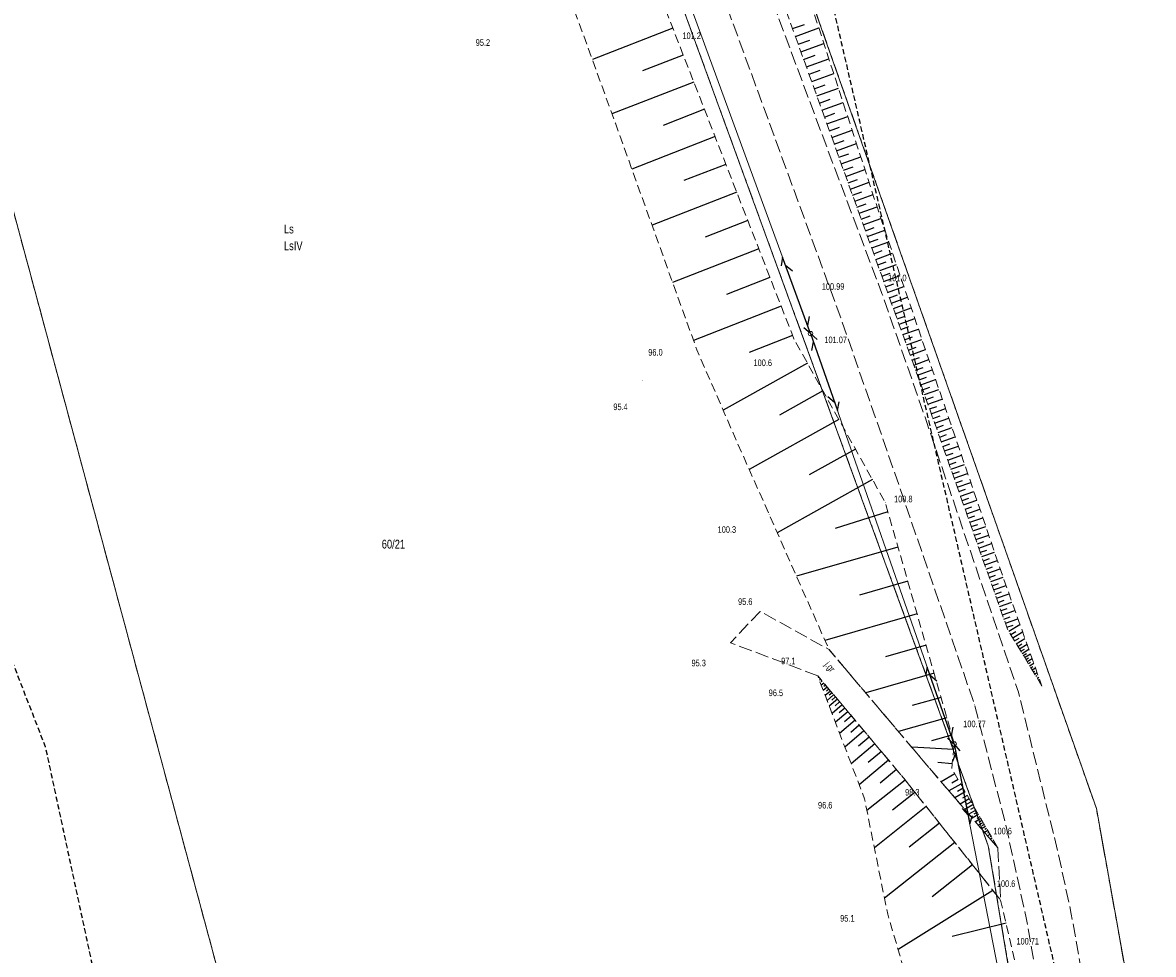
# Model space of a CAD drawing. Header units: metres. Extents: x 5550386 to 5551997, y 5954078 to 5957813.
# Tile 7 of 16: x 5551229 to 5551357, y 5955999 to 5956105. Entities that reach past the tile are written whole.
import ezdxf
from ezdxf.enums import TextEntityAlignment as Align

# ---------------------------------------------------------------- set-up
doc = ezdxf.new("R2010")
doc.units = ezdxf.units.M
for name, pattern in [('1.0_0.5', [1.5, 1, -0.5]), ('1.5_0.5', [2, 1.5, -0.5]), ('2', [0.9, 0.6, -0.3]), ('219-500', [0]), ('egkk-500', [2, 1.5, -0.5]), ('egug-500', [1, 0.5, -0.5]), ('sutp_500', [0])]:
    doc.linetypes.add(name, pattern=pattern)
doc.layers.get('0').update_dxf_attribs({"color": 2, "lineweight": 5})
doc.styles.get("Standard").update_dxf_attribs({"font": 'Working1250', "width": 0.75})

# ---------------------------------------------------------------- blocks, each defined once
blk = doc.blocks.new('US15')
at = {"color": 0, "linetype": 'Continuous', "lineweight": 13}
blk.add_circle((0, 0), 0.25, dxfattribs=at)
blk = doc.blocks.new('PW01')
at = {"linetype": 'Continuous', "lineweight": 13}
h = blk.add_hatch(color=0, dxfattribs=at)
edge = h.paths.add_edge_path()
edge.add_arc((0, 0), 0.045, 0, 360)
blk = doc.blocks.new('SUTP')
at = {"color": 0, "linetype": 'Continuous'}
for p, q in [((0, 0), (0.866, 0.5)), ((0, 0), (9.232, 0)), ((1.866, -0.5), (1, 0)), ((7.366, -0.5), (8.232, 0)), ((9.232, 0), (8.366, 0.5))]:
    blk.add_line(p, q, dxfattribs=at)

msp = doc.modelspace()

# ---------------------------------------------------------------- linework, layer by layer
at = {"layer": '000 Inne (niezydentyfikowane)', "color": 7, "linetype": 'CONTINUOUS', "lineweight": 25, "flags": 128}
for points in [[(5551302.52, 5956103.92), (5551293.4, 5956100.37)], [(5551316.09, 5956103.88), (5551317.43, 5956104.36)], [(5551316.41, 5956102.99), (5551319.07, 5956103.96)], [(5551316.73, 5956102.11), (5551318.04, 5956102.59)], [(5551317.04, 5956101.25), (5551319.65, 5956102.19)], [(5551303.7, 5956100.89), (5551299.1, 5956099.1)], [(5551317.35, 5956100.39), (5551318.64, 5956100.86)], [(5551317.66, 5956099.55), (5551320.21, 5956100.47)], [(5551317.96, 5956098.71), (5551319.22, 5956099.17)], [(5551318.26, 5956097.88), (5551320.76, 5956098.78)], [(5551304.9, 5956097.83), (5551295.62, 5956094.22)], [(5551318.56, 5956097.06), (5551319.79, 5956097.5)], [(5551318.85, 5956096.25), (5551321.3, 5956097.13)], [(5551306.1, 5956094.75), (5551301.42, 5956092.92)], [(5551319.14, 5956095.44), (5551320.35, 5956095.88)], [(5551319.43, 5956094.65), (5551321.82, 5956095.51)], [(5551319.71, 5956093.86), (5551320.9, 5956094.29)], [(5551319.99, 5956093.08), (5551322.34, 5956093.92)], [(5551320.27, 5956092.31), (5551321.43, 5956092.72)], [(5551320.54, 5956091.54), (5551322.84, 5956092.37)], [(5551307.31, 5956091.64), (5551297.88, 5956087.96)], [(5551320.82, 5956090.79), (5551321.95, 5956091.2)], [(5551321.09, 5956090.04), (5551323.34, 5956090.85)], [(5551321.35, 5956089.3), (5551322.47, 5956089.7)], [(5551308.53, 5956088.5), (5551303.77, 5956086.65)], [(5551321.62, 5956088.56), (5551323.82, 5956089.36)], [(5551321.88, 5956087.84), (5551322.97, 5956088.23)], [(5551322.14, 5956087.12), (5551324.3, 5956087.9)], [(5551322.39, 5956086.41), (5551323.46, 5956086.79)], [(5551322.65, 5956085.7), (5551324.77, 5956086.47)], [(5551309.77, 5956085.34), (5551300.17, 5956081.6)], [(5551322.9, 5956085.01), (5551323.95, 5956085.39)], [(5551323.15, 5956084.32), (5551325.22, 5956085.07)], [(5551323.39, 5956083.64), (5551324.42, 5956084.01)], [(5551323.63, 5956082.96), (5551325.67, 5956083.69)], [(5551311.01, 5956082.15), (5551306.17, 5956080.26)], [(5551323.88, 5956082.29), (5551324.88, 5956082.65)], [(5551324.11, 5956081.63), (5551326.11, 5956082.35)], [(5551324.35, 5956080.97), (5551325.34, 5956081.33)], [(5551324.59, 5956080.31), (5551326.56, 5956081.02)], [(5551324.82, 5956079.66), (5551325.8, 5956080.01)], [(5551325.06, 5956079.02), (5551327, 5956079.72)], [(5551312.27, 5956078.93), (5551302.5, 5956075.12)], [(5551325.29, 5956078.37), (5551326.25, 5956078.72)], [(5551325.52, 5956077.73), (5551327.44, 5956078.43)], [(5551325.75, 5956077.1), (5551326.7, 5956077.44)], [(5551325.97, 5956076.47), (5551327.87, 5956077.15)], [(5551313.53, 5956075.68), (5551308.6, 5956073.76)], [(5551326.2, 5956075.84), (5551327.14, 5956076.18)], [(5551326.42, 5956075.22), (5551328.29, 5956075.9)], [(5551326.64, 5956074.6), (5551327.57, 5956074.94)], [(5551326.87, 5956073.99), (5551328.71, 5956074.65)], [(5551327.09, 5956073.38), (5551328, 5956073.71)], [(5551327.3, 5956072.77), (5551329.13, 5956073.43)], [(5551314.81, 5956072.41), (5551304.87, 5956068.53)], [(5551327.52, 5956072.17), (5551328.43, 5956072.49)], [(5551327.74, 5956071.57), (5551329.54, 5956072.22)], [(5551327.95, 5956070.97), (5551328.85, 5956071.29)], [(5551328.17, 5956070.37), (5551329.95, 5956071.02)], [(5551316.1, 5956069.1), (5551311.16, 5956067.17)], [(5551328.38, 5956069.78), (5551329.27, 5956070.1)], [(5551328.59, 5956069.2), (5551330.36, 5956069.83)], [(5551328.8, 5956068.61), (5551329.68, 5956068.93)], [(5551329.01, 5956068.03), (5551330.76, 5956068.66)], [(5551329.22, 5956067.45), (5551330.09, 5956067.77)], [(5551329.43, 5956066.88), (5551331.15, 5956067.5)], [(5551329.63, 5956066.31), (5551330.49, 5956066.62)], [(5551317.77, 5956065.98), (5551308.22, 5956060.65)], [(5551329.84, 5956065.74), (5551331.54, 5956066.36)], [(5551330.04, 5956065.18), (5551330.89, 5956065.48)], [(5551330.24, 5956064.61), (5551331.93, 5956065.22)], [(5551330.44, 5956064.06), (5551331.28, 5956064.36)], [(5551330.64, 5956063.5), (5551332.31, 5956064.1)], [(5551319.53, 5956062.82), (5551314.6, 5956060.07)], [(5551330.84, 5956062.95), (5551331.67, 5956063.25)], [(5551331.04, 5956062.4), (5551332.69, 5956062.99)], [(5551331.24, 5956061.85), (5551332.06, 5956062.15)], [(5551331.43, 5956061.31), (5551333.07, 5956061.9)], [(5551331.63, 5956060.77), (5551332.44, 5956061.06)], [(5551331.82, 5956060.23), (5551333.44, 5956060.81)], [(5551321.35, 5956059.57), (5551311.19, 5956053.89)], [(5551332.01, 5956059.7), (5551332.82, 5956059.99)], [(5551332.2, 5956059.17), (5551333.8, 5956059.74)], [(5551332.39, 5956058.63), (5551333.19, 5956058.92)], [(5551332.58, 5956058.11), (5551334.17, 5956058.67)], [(5551332.77, 5956057.58), (5551333.56, 5956057.86)], [(5551332.95, 5956057.05), (5551334.53, 5956057.61)], [(5551333.14, 5956056.53), (5551333.92, 5956056.81)], [(5551333.32, 5956056.01), (5551334.89, 5956056.56)], [(5551323.22, 5956056.21), (5551317.98, 5956053.29)], [(5551333.5, 5956055.49), (5551334.28, 5956055.77)], [(5551333.69, 5956054.97), (5551335.24, 5956055.52)], [(5551333.87, 5956054.46), (5551334.64, 5956054.73)], [(5551334.05, 5956053.94), (5551335.59, 5956054.49)], [(5551325.15, 5956052.76), (5551314.36, 5956046.73)], [(5551334.23, 5956053.43), (5551335, 5956053.7)], [(5551334.41, 5956052.92), (5551335.94, 5956053.46)], [(5551334.59, 5956052.41), (5551335.35, 5956052.68)], [(5551334.77, 5956051.9), (5551336.29, 5956052.44)], [(5551334.95, 5956051.4), (5551335.71, 5956051.67)], [(5551335.13, 5956050.9), (5551336.64, 5956051.43)], [(5551335.3, 5956050.4), (5551336.06, 5956050.66)], [(5551335.48, 5956049.9), (5551336.98, 5956050.43)], [(5551326.9, 5956049.1), (5551320.94, 5956047.21)], [(5551335.66, 5956049.4), (5551336.4, 5956049.66)], [(5551335.83, 5956048.9), (5551337.32, 5956049.43)], [(5551336.01, 5956048.41), (5551336.75, 5956048.67)], [(5551336.18, 5956047.92), (5551337.66, 5956048.44)], [(5551336.35, 5956047.43), (5551337.09, 5956047.69)], [(5551336.53, 5956046.94), (5551337.99, 5956047.46)], [(5551336.7, 5956046.45), (5551337.43, 5956046.71)], [(5551336.87, 5956045.96), (5551338.33, 5956046.48)], [(5551328.04, 5956045.11), (5551316.54, 5956041.82)], [(5551337.04, 5956045.48), (5551337.77, 5956045.74)], [(5551337.21, 5956045), (5551338.66, 5956045.51)], [(5551337.38, 5956044.52), (5551338.1, 5956044.77)], [(5551337.55, 5956044.04), (5551338.99, 5956044.55)], [(5551337.72, 5956043.56), (5551338.43, 5956043.82)], [(5551337.88, 5956043.09), (5551339.31, 5956043.59)], [(5551338.05, 5956042.62), (5551338.76, 5956042.87)], [(5551338.22, 5956042.14), (5551339.64, 5956042.64)], [(5551329.15, 5956041.24), (5551323.67, 5956039.67)], [(5551338.38, 5956041.67), (5551339.09, 5956041.92)], [(5551338.55, 5956041.2), (5551339.96, 5956041.7)], [(5551338.72, 5956040.73), (5551339.42, 5956040.98)], [(5551338.88, 5956040.26), (5551340.29, 5956040.76)], [(5551339.05, 5956039.79), (5551339.76, 5956040.04)], [(5551339.22, 5956039.32), (5551340.63, 5956039.82)], [(5551339.38, 5956038.85), (5551340.09, 5956039.1)], [(5551339.55, 5956038.38), (5551340.96, 5956038.88)], [(5551330.21, 5956037.53), (5551319.76, 5956034.54)], [(5551339.72, 5956037.91), (5551340.42, 5956038.16)], [(5551339.88, 5956037.43), (5551341.3, 5956037.93)], [(5551340.05, 5956036.96), (5551340.76, 5956037.21)], [(5551340.22, 5956036.49), (5551341.64, 5956036.99)], [(5551340.38, 5956036.02), (5551341.09, 5956036.27)], [(5551340.59, 5956035.58), (5551341.87, 5956036.35)], [(5551340.83, 5956035.19), (5551341.42, 5956035.55)], [(5551341.05, 5956034.83), (5551342.17, 5956035.5)], [(5551341.26, 5956034.48), (5551341.78, 5956034.8)], [(5551341.45, 5956034.16), (5551342.43, 5956034.76)], [(5551331.22, 5956033.99), (5551326.63, 5956032.68)], [(5551341.63, 5956033.86), (5551342.09, 5956034.14)], [(5551341.8, 5956033.58), (5551342.67, 5956034.1)], [(5551341.96, 5956033.32), (5551342.37, 5956033.56)], [(5551342.11, 5956033.07), (5551342.87, 5956033.53)], [(5551342.25, 5956032.83), (5551342.61, 5956033.05)], [(5551342.39, 5956032.61), (5551343.06, 5956033.01)], [(5551342.53, 5956032.37), (5551342.84, 5956032.56)], [(5551342.68, 5956032.14), (5551343.24, 5956032.48)], [(5551342.82, 5956031.9), (5551343.08, 5956032.06)], [(5551342.96, 5956031.66), (5551343.43, 5956031.95)], [(5551332.13, 5956030.81), (5551324.38, 5956028.59)], [(5551343.1, 5956031.43), (5551343.32, 5956031.56)], [(5551343.25, 5956031.19), (5551343.62, 5956031.42)], [(5551343.39, 5956030.96), (5551343.55, 5956031.06)], [(5551343.53, 5956030.72), (5551343.81, 5956030.89)], [(5551319.26, 5956030.15), (5551319.13, 5956030.04)], [(5551319.45, 5956029.92), (5551319.34, 5956029.83)], [(5551319.64, 5956029.7), (5551319.35, 5956029.45)], [(5551319.83, 5956029.47), (5551319.64, 5956029.32)], [(5551343.67, 5956030.49), (5551343.79, 5956030.56)], [(5551343.82, 5956030.25), (5551344, 5956030.36)], [(5551343.96, 5956030.01), (5551344.03, 5956030.05)], [(5551344.1, 5956029.78), (5551344.19, 5956029.83)], [(5551320.02, 5956029.25), (5551319.57, 5956028.87)], [(5551320.39, 5956028.8), (5551319.79, 5956028.29)], [(5551320.21, 5956029.02), (5551319.94, 5956028.8)], [(5551320.75, 5956028.37), (5551320, 5956027.74)], [(5551320.57, 5956028.59), (5551320.23, 5956028.31)], [(5551320.96, 5956028.13), (5551320.54, 5956027.78)], [(5551321.18, 5956027.86), (5551320.25, 5956027.08)], [(5551321.71, 5956027.23), (5551320.57, 5956026.26)], [(5551321.43, 5956027.56), (5551320.92, 5956027.13)], [(5551322.03, 5956026.86), (5551321.39, 5956026.32)], [(5551332.92, 5956028.07), (5551329.66, 5956027.14)], [(5551322.37, 5956026.45), (5551320.95, 5956025.25)], [(5551322.76, 5956025.99), (5551321.97, 5956025.32)], [(5551333.58, 5956025.76), (5551328.1, 5956024.2)], [(5551323.18, 5956025.48), (5551321.43, 5956024)], [(5551324.19, 5956024.28), (5551322.02, 5956022.45)], [(5551323.66, 5956024.91), (5551322.68, 5956024.09)], [(5551324.78, 5956023.58), (5551323.57, 5956022.56)], [(5551334.13, 5956023.81), (5551331.84, 5956023.16)], [(5551325.43, 5956022.8), (5551322.74, 5956020.54)], [(5551326.16, 5956021.93), (5551324.67, 5956020.68)], [(5551334.34, 5956022.16), (5551329.61, 5956022.42)], [(5551326.97, 5956020.97), (5551323.65, 5956018.18)], [(5551334.18, 5956020.55), (5551332.55, 5956020.71)], [(5551327.87, 5956019.9), (5551326.02, 5956018.34)], [(5551334.47, 5956019.42), (5551332.92, 5956018.52)], [(5551328.87, 5956018.7), (5551324.52, 5956015.24)], [(5551335.15, 5956018.25), (5551333.82, 5956017.47)], [(5551334.85, 5956018.77), (5551334.13, 5956018.36)], [(5551329.97, 5956017.31), (5551327.44, 5956015.3)], [(5551335.67, 5956017.36), (5551334.5, 5956016.68)], [(5551335.42, 5956017.79), (5551334.79, 5956017.42)], [(5551336.12, 5956016.59), (5551335.09, 5956015.99)], [(5551335.9, 5956016.96), (5551335.35, 5956016.64)], [(5551331.25, 5956015.69), (5551325.37, 5956011.02)], [(5551336.51, 5956015.91), (5551335.61, 5956015.38)], [(5551336.32, 5956016.24), (5551335.84, 5956015.96)], [(5551336.86, 5956015.31), (5551336.07, 5956014.85)], [(5551336.69, 5956015.6), (5551336.27, 5956015.35)], [(5551337.17, 5956014.79), (5551336.47, 5956014.38)], [(5551337.02, 5956015.04), (5551336.65, 5956014.83)], [(5551337.44, 5956014.33), (5551336.82, 5956013.97)], [(5551337.31, 5956014.55), (5551336.98, 5956014.36)], [(5551337.56, 5956014.11), (5551337.28, 5956013.94)], [(5551332.74, 5956013.82), (5551329.32, 5956011.1)], [(5551337.69, 5956013.88), (5551337.17, 5956013.58)], [(5551337.95, 5956013.44), (5551337.51, 5956013.18)], [(5551337.82, 5956013.66), (5551337.58, 5956013.52)], [(5551338.21, 5956012.99), (5551337.85, 5956012.78)], [(5551338.08, 5956013.22), (5551337.88, 5956013.1)], [(5551338.34, 5956012.77), (5551338.18, 5956012.68)], [(5551334.47, 5956011.64), (5551326.52, 5956005.32)], [(5551338.47, 5956012.55), (5551338.19, 5956012.38)], [(5551338.6, 5956012.33), (5551338.48, 5956012.26)], [(5551338.73, 5956012.11), (5551338.53, 5956011.99)], [(5551338.86, 5956011.88), (5551338.78, 5956011.84)], [(5551338.99, 5956011.66), (5551338.87, 5956011.59)], [(5551339.12, 5956011.44), (5551339.08, 5956011.41)], [(5551339.25, 5956011.22), (5551339.21, 5956011.19)], [(5551336.49, 5956009.11), (5551331.93, 5956005.48)], [(5551338.8, 5956006.19), (5551328.06, 5955999.48)], [(5551340.29, 5956002.47), (5551334.17, 5956000.97)]]:
    msp.add_lwpolyline(points, dxfattribs=at)
at = {"layer": '217-kontur klasyfikacyjny', "color": 92, "linetype": 'egkk-500', "lineweight": 18, "flags": 128}
for points in [[(5551162.65, 5956325.14), (5551291.84, 5955845.22)], [(5551303.52, 5956148.91), (5551350.53, 5956015.49)], [(5551338.28, 5956011.25), (5551292.5, 5956136.88)], [(5551350.53, 5956015.49), (5551378.01, 5955862.13)], [(5551354.49, 5955914.21), (5551338.28, 5956011.25)]]:
    msp.add_lwpolyline(points, dxfattribs=at)
at = {"layer": '218-kontur użytku gruntowego', "color": 3, "linetype": 'egug-500', "lineweight": 18, "flags": 128}
for points in [[(5551291.84, 5955845.22), (5551162.65, 5956325.14)], [(5551350.53, 5956015.49), (5551303.52, 5956148.91)], [(5551292.5, 5956136.88), (5551338.28, 5956011.25)], [(5551378.01, 5955862.13), (5551350.53, 5956015.49)], [(5551338.28, 5956011.25), (5551354.49, 5955914.21)]]:
    msp.add_lwpolyline(points, dxfattribs=at)
at = {"layer": '219-działka ewidencyjna', "color": 7, "linetype": '219-500', "lineweight": 18, "flags": 128}
for points in [[(5551291.84, 5955845.22), (5551162.65, 5956325.14)], [(5551350.53, 5956015.49), (5551303.52, 5956148.91)], [(5551338.28, 5956011.25), (5551292.5, 5956136.88)], [(5551378.01, 5955862.13), (5551350.53, 5956015.49)], [(5551354.49, 5955914.21), (5551338.28, 5956011.25)]]:
    msp.add_lwpolyline(points, dxfattribs=at)
at = {"layer": 'jezdnia', "color": 7, "linetype": '1.5_0.5', "lineweight": 18, "flags": 128}
for points in [[(5551455.46, 5955436.36), (5551451.47, 5955438.02), (5551450.83, 5955438.1), (5551445.4, 5955438.9), (5551443.19, 5955438.03), (5551440.51, 5955442.48), (5551447.81, 5955447.52), (5551451.28, 5955450.59), (5551454.17, 5955453.78), (5551456.72, 5955457.82), (5551458.82, 5955463.86), (5551460.83, 5955471.81), (5551462.27, 5955479.67), (5551462.91, 5955484.42), (5551465.39, 5955501.99), (5551466.19, 5955508.81), (5551467.49, 5955522.39), (5551468.2, 5955534.19), (5551468.23, 5955544.61), (5551467.8, 5955552.06), (5551466.22, 5955562.94), (5551464.66, 5955570.05), (5551462.19, 5955577.94), (5551457.61, 5955588.96), (5551451.77, 5955600.12), (5551442.37, 5955616.54), (5551433.77, 5955631.22), (5551400.1, 5955695.98), (5551398.61, 5955699.66), (5551392.38, 5955717.92), (5551385.91, 5955744.81), (5551380.33, 5955777.31), (5551374.05, 5955813.71), (5551372.12, 5955825.49), (5551365.44, 5955865.4), (5551363.8, 5955875.7), (5551355.71, 5955924.64), (5551347.53, 5955974.75), (5551342.58, 5956003.07), (5551340.16, 5956014.08), (5551336.72, 5956027.23), (5551327.68, 5956053.5), (5551321.55, 5956071.1), (5551308.12, 5956107.81), (5551304.1, 5956118.58), (5551302.02, 5956124.47), (5551293.94, 5956146.88), (5551287.71, 5956164.52), (5551279.05, 5956191.98), (5551271.84, 5956214.64), (5551267.8, 5956227.61), (5551260.96, 5956249.65), (5551257.51, 5956260.73), (5551248.19, 5956289.59), (5551242.53, 5956307.71), (5551233.42, 5956336.76), (5551228.17, 5956354.06), (5551225.8, 5956361.78), (5551223.62, 5956368.9), (5551214.09, 5956400.02), (5551206.76, 5956423.52), (5551198.99, 5956449.35), (5551191.51, 5956473.27), (5551187.29, 5956486.42), (5551182.07, 5956502.69), (5551179.05, 5956512.76), (5551173.09, 5956531.56), (5551169.39, 5956543.47), (5551164.74, 5956558.45), (5551157.45, 5956581.75), (5551154.15, 5956592.27), (5551148.76, 5956609.66), (5551141.82, 5956631.89), (5551138.84, 5956641.55), (5551134.75, 5956654.86), (5551126.91, 5956679.54), (5551122.63, 5956693.23), (5551115.54, 5956715.76), (5551111.24, 5956729.91), (5551103.85, 5956753.24), (5551096.3, 5956777.7), (5551087, 5956807.77), (5551081.75, 5956824.64), (5551070.89, 5956859.11), (5551062.32, 5956886.3), (5551054.39, 5956911.6), (5551043.32, 5956947.04), (5551039.41, 5956959.5), (5551027.82, 5956996.92), (5551025.81, 5957004.31), (5551018.2, 5957028.13), (5551012.62, 5957045.95), (5551011.54, 5957049.89), (5551009.39, 5957056.51), (5550998.84, 5957089.87), (5550996.62, 5957097.11), (5550986.69, 5957129.32), (5550983.18, 5957140.89), (5550976.46, 5957166.48), (5550972.71, 5957181.16), (5550968.86, 5957201.13), (5550966.29, 5957214.65), (5550961.72, 5957239.19), (5550957.49, 5957261.56), (5550955.99, 5957269.71), (5550954.35, 5957279.28), (5550951.59, 5957293.75), (5550947.75, 5957313.48), (5550943.48, 5957336.91), (5550938.88, 5957360.91), (5550937.97, 5957366.94), (5550932.96, 5957392.85), (5550929.44, 5957411.71), (5550925.84, 5957430.33), (5550920.14, 5957460.6), (5550916.67, 5957479.44), (5550912.3, 5957503.48), (5550909.56, 5957517.89), (5550913.82, 5957522.69), (5550915.56, 5957513.52), (5550918.67, 5957496.14), (5550922.76, 5957474.05), (5550924.78, 5957463.24), (5550928.63, 5957442.26), (5550933.03, 5957419.36), (5550934.06, 5957413.47), (5550939.29, 5957386.14), (5550943.41, 5957363.83), (5550948.09, 5957339.95), (5550951.79, 5957319.77), (5550952.86, 5957314.32), (5550959.92, 5957275.49), (5550963.97, 5957253.47), (5550968.1, 5957231.5), (5550970.73, 5957217.14), (5550975.77, 5957191.94), (5550977.87, 5957181.94), (5550981.89, 5957164.77), (5550987.97, 5957142.56), (5550992.46, 5957128.18), (5550999.42, 5957105.33), (5551004, 5957090.58), (5551014.33, 5957057.68), (5551018.55, 5957043.79), (5551024.99, 5957023.33), (5551028.68, 5957011.77), (5551029.13, 5957010.31), (5551032.85, 5956998.19), (5551039.65, 5956976.01), (5551044.46, 5956960.23), (5551048.68, 5956946.9), (5551055.24, 5956925.88), (5551057.58, 5956918.49), (5551063.01, 5956901.3), (5551070.32, 5956877.6), (5551073.74, 5956866.47), (5551080.71, 5956844.46), (5551086.33, 5956826.74), (5551092.99, 5956804.96), (5551098.05, 5956788.11), (5551101.12, 5956778.66), (5551109.39, 5956752.24), (5551113.61, 5956738.95), (5551116.56, 5956729.08), (5551121.31, 5956714.35), (5551126.39, 5956698.03), (5551129, 5956689.56), (5551133.75, 5956674.46), (5551139.73, 5956655.88), (5551143.64, 5956643.11), (5551147.61, 5956630.43), (5551154.18, 5956609.09), (5551155.5, 5956604.86), (5551158.01, 5956596.94), (5551159.25, 5956592.98), (5551166.85, 5956568.55), (5551173.71, 5956546.8), (5551181.03, 5956523.35), (5551188.65, 5956499.44), (5551196.38, 5956474.11), (5551202.84, 5956453.01), (5551207.1, 5956439.31), (5551213.9, 5956417.73), (5551217.44, 5956406.37), (5551222.93, 5956388.5), (5551229.83, 5956366.47), (5551233.32, 5956355.52), (5551240.56, 5956332.43), (5551245.45, 5956316.93), (5551248, 5956308.76), (5551253.24, 5956292.28), (5551260.02, 5956270.42), (5551262.56, 5956262.67), (5551267.38, 5956247.23), (5551271.96, 5956231.95), (5551274.14, 5956225.17), (5551279.68, 5956206.78), (5551284.32, 5956192.4), (5551288.57, 5956178.98), (5551292.19, 5956167.6), (5551299.71, 5956146.44), (5551304.8, 5956132.33), (5551308.52, 5956121.77), (5551313.47, 5956107.88), (5551320.55, 5956088.91), (5551326.23, 5956073.85), (5551331.11, 5956059.83), (5551335.71, 5956046.23), (5551341.7, 5956028.66), (5551346.19, 5956010.5), (5551347.69, 5956003.52), (5551351.97, 5955979.19), (5551355.03, 5955960.28), (5551358.85, 5955937.06), (5551362.21, 5955915.63), (5551364.69, 5955901.69), (5551368.96, 5955876.81), (5551372.92, 5955851.81), (5551377.19, 5955826.09), (5551382.59, 5955794.22), (5551385.43, 5955778.26), (5551389.38, 5955754.95), (5551390.89, 5955745.69), (5551397.32, 5955719.95), (5551399.61, 5955713.4), (5551439.55, 5955631.38), (5551443.56, 5955624.57), (5551454.97, 5955605.35), (5551462.63, 5955591.72), (5551466.96, 5955582.47), (5551468.86, 5955576.73), (5551472.31, 5955563.72), (5551473.33, 5955556.12), (5551474.07, 5955545.3), (5551474.1, 5955541.82), (5551474.14, 5955538.38), (5551473.7, 5955527.75), (5551473.09, 5955519.95), (5551473.01, 5955511.84), (5551472.35, 5955504.12), (5551472.15, 5955502.45), (5551470.88, 5955492.84), (5551468.68, 5955479.76), (5551466.77, 5955468.59), (5551464.06, 5955455.47), (5551463.42, 5955448.39), (5551463.01, 5955442.58), (5551462.84, 5955440.11)], [(5551318.94, 5956030.53), (5551309.06, 5956034.27), (5551312.42, 5956037.83), (5551320.23, 5956033.49), (5551332.59, 5956018.9), (5551339.37, 5956011.01), (5551339.68, 5956005.09), (5551328.65, 5956018.97)]]:
    msp.add_lwpolyline(points, close=True, dxfattribs=at)
at = {"layer": 'przewód telekomunikacyjny napowietrzny', "color": 30, "linetype": 'sutp_500', "lineweight": 18, "flags": 128}
for points in [[(5551301.51, 5956114.73), (5551318.13, 5956069.31)], [(5551318.13, 5956069.31), (5551334.41, 5956022.79)], [(5551334.41, 5956022.79), (5551343.85, 5955974.35)]]:
    msp.add_lwpolyline(points, dxfattribs=at)
at = {"layer": 'skarpa nieumocniona', "color": 7, "linetype": '1.0_0.5', "lineweight": 18, "flags": 128}
for points in [[(5551344.36, 5956029.35), (5551340.46, 5956035.8), (5551332.21, 5956059.15), (5551318.2, 5956098.05), (5551309.49, 5956122.06), (5551303.79, 5956137.96), (5551295.16, 5956162.41), (5551286.96, 5956187.22), (5551281.69, 5956203.93), (5551274.96, 5956225.63), (5551267.41, 5956249.54), (5551257, 5956283.15), (5551251.85, 5956300.31), (5551248.56, 5956309.06), (5551239.58, 5956338.18), (5551232.19, 5956360.99), (5551234.21, 5956360.14), (5551242.62, 5956333.39), (5551252.88, 5956300.39), (5551267.23, 5956253.89), (5551278.49, 5956218.12), (5551294.6, 5956168.5), (5551303.01, 5956145.66), (5551312.48, 5956124.21), (5551326.05, 5956082.52), (5551328.87, 5956074.19), (5551339.92, 5956041.81)], [(5551344.36, 5956029.35), (5551340.46, 5956035.8), (5551332.21, 5956059.15), (5551318.2, 5956098.05), (5551309.49, 5956122.06), (5551303.79, 5956137.96), (5551295.16, 5956162.41), (5551286.96, 5956187.22), (5551281.69, 5956203.93), (5551274.96, 5956225.63), (5551267.41, 5956249.54), (5551257, 5956283.15), (5551251.85, 5956300.31), (5551248.56, 5956309.06), (5551239.58, 5956338.18), (5551232.19, 5956360.99), (5551234.21, 5956360.14), (5551242.62, 5956333.39), (5551252.88, 5956300.39), (5551267.23, 5956253.89), (5551278.49, 5956218.12), (5551294.6, 5956168.5), (5551303.01, 5956145.66), (5551312.48, 5956124.21), (5551326.05, 5956082.52), (5551328.87, 5956074.19), (5551339.92, 5956041.81)], [(5551339.37, 5956011.01), (5551332.59, 5956018.9), (5551320.23, 5956033.49), (5551309.76, 5956057.11), (5551305.25, 5956067.46), (5551296.01, 5956093.15), (5551290.19, 5956109.21), (5551276.9, 5956138.14), (5551260.86, 5956173.02), (5551254.99, 5956186.18), (5551247.1, 5956199.52), (5551251.83, 5956207.03), (5551264.6, 5956186.98), (5551282.77, 5956152.38), (5551294.18, 5956124.36), (5551298.96, 5956113.06), (5551316.27, 5956068.66), (5551326.6, 5956050.16), (5551334.41, 5956022.85), (5551334.13, 5956020)], [(5551339.37, 5956011.01), (5551332.59, 5956018.9), (5551320.23, 5956033.49), (5551309.76, 5956057.11), (5551305.25, 5956067.46), (5551296.01, 5956093.15), (5551290.19, 5956109.21), (5551276.9, 5956138.14), (5551260.86, 5956173.02), (5551254.99, 5956186.18), (5551247.1, 5956199.52), (5551251.83, 5956207.03), (5551264.6, 5956186.98), (5551282.77, 5956152.38), (5551294.18, 5956124.36), (5551298.96, 5956113.06), (5551316.27, 5956068.66), (5551326.6, 5956050.16), (5551334.41, 5956022.85), (5551334.13, 5956020)], [(5551400.19, 5955692.78), (5551396.75, 5955686.95), (5551392.21, 5955695.47), (5551386.21, 5955716.28), (5551378.86, 5955743.07), (5551373.71, 5955781.95), (5551368.06, 5955824.91), (5551363.42, 5955854.59), (5551358.48, 5955884.19), (5551352.55, 5955912.29), (5551350.12, 5955924.24), (5551340.01, 5955958.78), (5551335.78, 5955973.18), (5551326.88, 5956003.5), (5551324.25, 5956016.59), (5551318.94, 5956030.53), (5551328.65, 5956018.97), (5551339.68, 5956005.09), (5551346.8, 5955974.44), (5551354.62, 5955920.94), (5551361.69, 5955881.28), (5551368.58, 5955839.69), (5551371.28, 5955825.25), (5551379.69, 5955775.88), (5551384.44, 5955746.96), (5551387.16, 5955734.69), (5551392.03, 5955715.52)], [(5551400.19, 5955692.78), (5551396.75, 5955686.95), (5551392.21, 5955695.47), (5551386.21, 5955716.28), (5551378.86, 5955743.07), (5551373.71, 5955781.95), (5551368.06, 5955824.91), (5551363.42, 5955854.59), (5551358.48, 5955884.19), (5551352.55, 5955912.29), (5551350.12, 5955924.24), (5551340.01, 5955958.78), (5551335.78, 5955973.18), (5551326.88, 5956003.5), (5551324.25, 5956016.59), (5551318.94, 5956030.53), (5551328.65, 5956018.97), (5551339.68, 5956005.09), (5551346.8, 5955974.44), (5551354.62, 5955920.94), (5551361.69, 5955881.28), (5551368.58, 5955839.69), (5551371.28, 5955825.25), (5551379.69, 5955775.88), (5551384.44, 5955746.96), (5551387.16, 5955734.69), (5551392.03, 5955715.52)]]:
    msp.add_lwpolyline(points, close=True, dxfattribs=at)
at = {"layer": 'Zakres', "color": 5, "linetype": '2', "lineweight": 25, "flags": 128}
msp.add_lwpolyline([(5550522.3, 5957100.23), (5550682.82, 5957006.75), (5550848.62, 5956825.07), (5550952.69, 5956532.26), (5551111.44, 5956331.18), (5551231.38, 5956022.5), (5551277.25, 5955809.07), (5551331.93, 5955706.76), (5551227.86, 5955629.15), (5551224.33, 5955491.57), (5551316.05, 5955512.74), (5551455.4, 5955546.25), (5551374.26, 5955874.33), (5551310.76, 5956149.5), (5551111.44, 5956465.23), (5551180.23, 5956482.87), (5551162.59, 5956528.73), (5551077.93, 5956519.92), (5550920.94, 5956892.1), (5550631.66, 5957218.42)], close=True, dxfattribs=at)

# ---------------------------------------------------------------- block references
at = {"layer": 'pikieta naturalna', "color": 7, "linetype": 'CONTINUOUS', "lineweight": 13}
for p in [(5551326.79, 5956074.19), (5551316.27, 5956068.66), (5551305.25, 5956067.46), (5551299.09, 5956064.03), (5551326.6, 5956050.16), (5551313.44, 5956048.8), (5551312.42, 5956037.83), (5551309.06, 5956034.27), (5551320.23, 5956033.49), (5551318.94, 5956030.53), (5551328.65, 5956018.97), (5551324.25, 5956016.59), (5551339.37, 5956011.01), (5551339.68, 5956005.09), (5551326.88, 5956003.5)]:
    msp.add_blockref('PW01', p, dxfattribs=at)
at = {"layer": 'pikieta sztuczna', "color": 7, "linetype": 'CONTINUOUS', "lineweight": 13}
for p in [(5551326.23, 5956073.85), (5551321.55, 5956071.1), (5551336.72, 5956027.23), (5551342.58, 5956003.07)]:
    msp.add_blockref('PW01', p, dxfattribs=at)
at = {"layer": 'przewód telekomunikacyjny napowietrzny', "color": 30, "linetype": 'CONTINUOUS', "lineweight": 18}
for p, rotation in [((5551318.13, 5956069.31), 110.098), ((5551318.13, 5956069.31), 289.288), ((5551334.41, 5956022.79), 109.288), ((5551334.41, 5956022.79), 281.028)]:
    msp.add_blockref('SUTP', p, dxfattribs=dict(at, rotation=rotation))
at = {"layer": 'słup przewodów napowietrznych', "color": 7, "linetype": 'CONTINUOUS', "lineweight": 18}
for p in [(5551318.13, 5956069.31), (5551334.41, 5956022.79)]:
    msp.add_blockref('US15', p, dxfattribs=at)

# ---------------------------------------------------------------- texts
at = {"layer": '209-oznaczenie konturu klasyfikacyjnego', "color": 92, "linetype": 'CONTINUOUS', "lineweight": 18, "width": 0.79}
msp.add_text('LsIV', height=1, dxfattribs=at).set_placement((5551258.44, 5956079.77), align=Align.TOP_LEFT)
at = {"layer": '210-oznaczenie konturu użytku gruntowego', "color": 3, "linetype": 'CONTINUOUS', "lineweight": 18, "width": 0.79}
msp.add_text('Ls', height=1, dxfattribs=at).set_placement((5551258.44, 5956080.67))
at = {"layer": '211-numer działki ewidencyjnej', "color": 7, "linetype": 'CONTINUOUS', "lineweight": 18, "width": 0.79}
msp.add_text('60/21', height=1, dxfattribs=at).set_placement((5551269.53, 5956044.95))
at = {"layer": 'jezdnia-Atr17', "color": 7, "width": 0.667}
msp.add_text('j.gr', height=0.75, rotation=310.269, dxfattribs=at).set_placement((5551319.67, 5956031.76))
at = {"layer": 'pikieta naturalna-Atr2', "color": 7, "width": 0.667}
for s, p in [('95.2', (5551280.18, 5956101.93)), ('101.2', (5551303.61, 5956102.7)), ('101.0', (5551326.92, 5956075.25)), ('96.0', (5551299.74, 5956066.82)), ('100.6', (5551311.67, 5956065.63)), ('95.4', (5551295.78, 5956060.64)), ('100.8', (5551327.6, 5956050.19)), ('100.3', (5551307.6, 5956046.73)), ('95.6', (5551309.92, 5956038.56)), ('95.3', (5551304.64, 5956031.6)), ('97.1', (5551314.8, 5956031.83)), ('96.5', (5551313.39, 5956028.22)), ('98.3', (5551328.85, 5956016.95)), ('96.6', (5551318.98, 5956015.48)), ('100.6', (5551338.86, 5956012.55)), ('100.6', (5551339.25, 5956006.59)), ('95.1', (5551321.49, 5956002.66))]:
    msp.add_text(s, height=0.75, rotation=360, dxfattribs=at).set_placement(p)
at = {"layer": 'pikieta sztuczna-Atr2', "color": 7, "width": 0.667}
for s, p in [('100.99', (5551319.41, 5956074.28)), ('101.07', (5551319.7, 5956068.23)), ('100.77', (5551335.44, 5956024.7)), ('100.71', (5551341.47, 5956000.06))]:
    msp.add_text(s, height=0.75, rotation=360, dxfattribs=at).set_placement(p)

doc.saveas('drawing.dxf')
